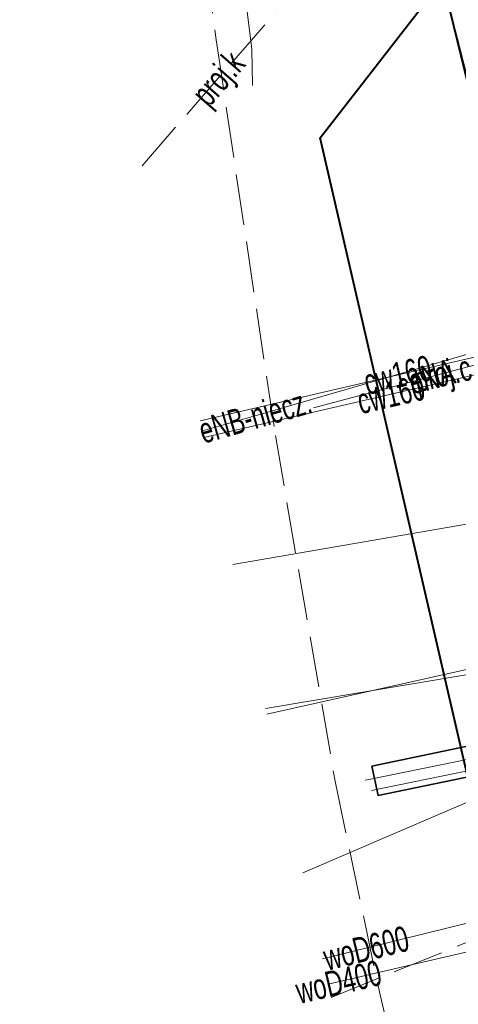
# Model space of a CAD drawing. Header units: metres. Extents: x 6567444 to 13135881, y 5574237 to 11149086.
# Tile 36 of 191: x 6567795 to 6567808, y 5574503 to 5574532. Entities that reach past the tile are written whole.
import ezdxf
from ezdxf.enums import TextEntityAlignment as Align

# ---------------------------------------------------------------- set-up
doc = ezdxf.new("R2010")
doc.units = ezdxf.units.M
doc.linetypes.add('L_0_03', pattern=[1, 0.5, -0.5])
doc.linetypes.add('L_0_06', pattern=[2, 1.5, -0.5])
for name, color, linetype, lineweight in [('EGB_DzialkaEwidencyjna', 7, 'Continuous', 18), ('EGB_Klasouzytek', 92, 'Continuous', 18), ('EGB_KonturUzytkuGruntowego', 92, 'Continuous', 18), ('GES_PrzewodCieplowniczy', 212, 'Continuous', 18), ('GES_PrzewodCieplowniczy_Projektowany', 7, 'Continuous', 18), ('GES_PrzewodElektroenergetyczny', 1, 'Continuous', 18), ('GES_PrzewodKanalizacyjny', 36, 'Continuous', 18), ('GES_PrzewodKanalizacyjny_Projektowany', 7, 'Continuous', 18), ('GES_PrzewodTelekomunikacyjny', 30, 'Continuous', 18), ('GES_PrzewodWodociagowy', 5, 'Continuous', 18), ('GES_UrzadzeniaTowarzyszczaceLiniowe', 7, 'Continuous', 18), ('MP_LINIE_REGULAC', 135, 'Continuous', 40), ('OT_Komunikacja', 7, 'Continuous', 18)]:
    doc.layers.add(name, color=color, linetype=linetype, lineweight=lineweight)
doc.styles.get("Standard").update_dxf_attribs({"font": 'arial.ttf'})

# ---------------------------------------------------------------- blocks, each defined once
blk = doc.blocks.new('_MDCP')
at = {"layer": 'EGB_DzialkaEwidencyjna', "linetype": 'CONTINUOUS', "lineweight": 18}
for p, q in [((6567810.34, 5574548.58), (6567811.96, 5574548.85)), ((6567811.96, 5574548.85), (6567810.66, 5574545.93)), ((6567809.02, 5574546.47), (6567810.34, 5574548.58)), ((6567805.83, 5574540.63), (6567809.02, 5574546.47)), ((6567810.66, 5574545.93), (6567809.64, 5574533.63)), ((6567812.91, 5574512.76), (6567805.83, 5574540.63)), ((6567809.64, 5574533.63), (6567812.91, 5574512.76))]:
    blk.add_line(p, q, dxfattribs=at)
at = {"layer": 'EGB_DzialkaEwidencyjna', "linetype": 'Continuous', "lineweight": 18}
blk.add_line((6567805.892, 5574540.388), (6567812.848, 5574513.002), dxfattribs=at)
at = {"layer": 'EGB_Klasouzytek', "lineweight": 18}
blk.add_lwpolyline([(6567799.496, 5574570.502), (6567805.83, 5574540.63), (6567812.91, 5574512.76), (6567813.39, 5574510.85), (6567815.07, 5574503.11), (6567824.54, 5574464.39), (6567837.97, 5574408.39), (6567843.288, 5574339.737)], dxfattribs=at)
blk.add_lwpolyline([(6567809.64, 5574533.63), (6567812.91, 5574512.76), (6567805.83, 5574540.63), (6567809.02, 5574546.47), (6567810.34, 5574548.58), (6567811.96, 5574548.85), (6567810.66, 5574545.93)], close=True, dxfattribs=at)
at = {"layer": 'EGB_KonturUzytkuGruntowego', "linetype": 'L_0_03', "lineweight": 18}
blk.add_lwpolyline([(6567799.496, 5574570.502), (6567805.83, 5574540.63), (6567812.91, 5574512.76), (6567813.39, 5574510.85), (6567815.07, 5574503.11), (6567824.54, 5574464.39), (6567837.97, 5574408.39), (6567840.22, 5574379.37), (6567843.288, 5574339.738)], dxfattribs=at)
at = {"layer": 'EGB_KonturUzytkuGruntowego', "linetype": 'L_0_03', "lineweight": 18, "flags": 128}
blk.add_lwpolyline([(6567812.91, 5574512.76), (6567805.83, 5574540.63), (6567809.02, 5574546.47), (6567810.34, 5574548.58), (6567811.96, 5574548.85), (6567810.66, 5574545.93), (6567809.64, 5574533.63)], close=True, dxfattribs=at)
at = {"layer": 'GES_PrzewodCieplowniczy', "color": 212, "linetype": 'Continuous', "lineweight": 18}
for points in [[(6567835.68, 5574515.72), (6567834.68, 5574515.5), (6567833.79, 5574515.41), (6567833.51, 5574516.35), (6567832.44, 5574522.19), (6567832.16, 5574523.72), (6567831.79, 5574526.04), (6567831.58, 5574526.96), (6567831.47, 5574527.08), (6567831.3, 5574527.11), (6567830.49, 5574526.95), (6567828.78, 5574526.59), (6567826.68, 5574526.13), (6567800.624, 5574520.082)], [(6567800.736, 5574519.589), (6567826.76, 5574525.61), (6567828.62, 5574526.02), (6567830.22, 5574526.41), (6567830.96, 5574526.58), (6567831.1, 5574526.54), (6567831.21, 5574526.4), (6567831.36, 5574525.68), (6567831.69, 5574523.66), (6567831.83, 5574522.89), (6567831.99, 5574522.12), (6567833.18, 5574515.78), (6567833.4, 5574514.91), (6567834.33, 5574514.98), (6567835.15, 5574515.17), (6567836.07, 5574515.32)]]:
    blk.add_lwpolyline(points, dxfattribs=at)
at = {"layer": 'GES_PrzewodElektroenergetyczny', "color": 1, "linetype": 'Continuous', "lineweight": 18}
for points in [[(6567873.65, 5574564.68), (6567858.185, 5574560.669), (6567842.81, 5574557.22), (6567841.652, 5574557.736), (6567838.02, 5574560.82), (6567836.97, 5574561.34), (6567827.408, 5574559.513), (6567825.24, 5574559.375), (6567823.842, 5574558.387), (6567822.303, 5574556.767), (6567821.25, 5574553.7), (6567820.388, 5574552.522), (6567818.508, 5574550.958), (6567817.589, 5574547.746), (6567816.52, 5574541.4), (6567814.783, 5574530.308), (6567815.18, 5574526.62), (6567815.46, 5574522.32), (6567816.83, 5574517.28), (6567816.455, 5574514.619), (6567815.516, 5574513.797), (6567802.55, 5574511.616)], [(6567873.65, 5574564.68), (6567858.185, 5574560.669), (6567842.81, 5574557.22), (6567841.652, 5574557.736), (6567838.02, 5574560.82), (6567836.97, 5574561.34), (6567827.408, 5574559.513), (6567825.24, 5574559.375), (6567823.842, 5574558.387), (6567822.303, 5574556.767), (6567821.25, 5574553.7), (6567820.388, 5574552.522), (6567818.508, 5574550.958), (6567817.589, 5574547.746), (6567816.52, 5574541.4), (6567814.783, 5574530.308), (6567815.18, 5574526.62), (6567815.46, 5574522.32), (6567816.83, 5574517.28), (6567816.455, 5574514.619), (6567815.516, 5574513.797), (6567802.55, 5574511.616)], [(6567800.692, 5574519.783), (6567802.691, 5574520.352), (6567810.825, 5574522.717), (6567810.186, 5574524.89), (6567809.445, 5574530.757), (6567809.707, 5574533.18), (6567810.517, 5574534.255), (6567811.265, 5574536.072), (6567818.154, 5574554.51), (6567823.868, 5574558.864), (6567825.744, 5574560.817), (6567824.722, 5574567.97), (6567816.288, 5574566.225), (6567812.943, 5574566.807), (6567806.543, 5574571.827)], [(6567806.525, 5574571.824), (6567812.913, 5574566.813), (6567816.258, 5574566.232), (6567824.701, 5574567.978), (6567824.712, 5574567.844), (6567825.715, 5574560.823), (6567823.839, 5574558.871), (6567818.124, 5574554.515), (6567817.484, 5574552.804), (6567817.454, 5574552.724), (6567811.233, 5574536.077), (6567810.486, 5574534.259), (6567809.675, 5574533.185), (6567809.413, 5574530.761), (6567810.153, 5574524.894), (6567810.792, 5574522.721), (6567810.901, 5574522.304), (6567813.402, 5574512.663), (6567813.006, 5574512.003), (6567811.262, 5574510.689), (6567805.592, 5574509.535), (6567805.478, 5574509.512)], [(6567799.244, 5574570.454), (6567799.692, 5574568.074), (6567801.195, 5574566.414), (6567800.221, 5574552.715), (6567799.94, 5574548.764), (6567802.143, 5574531.01), (6567802.165, 5574529.946)]]:
    blk.add_lwpolyline(points, dxfattribs=at)
at = {"layer": 'GES_PrzewodElektroenergetyczny', "color": 1, "linetype": 'Continuous', "lineweight": 18, "flags": 128}
for points in [[(6567838.664, 5574557.463), (6567825.286, 5574554.465), (6567821.836, 5574553.69), (6567821.707, 5574552.996), (6567821.696, 5574552.936), (6567820.074, 5574544.186), (6567818.966, 5574530.39), (6567820.156, 5574520.342), (6567819.55, 5574515.238), (6567813.369, 5574511.714), (6567813.279, 5574511.663), (6567812.705, 5574511.261), (6567811.464, 5574510.392), (6567805.665, 5574509.205)], [(6567810.901, 5574522.304), (6567803.964, 5574520.462)]]:
    blk.add_lwpolyline(points, dxfattribs=at)
at = {"layer": 'GES_PrzewodKanalizacyjny', "color": 36, "linetype": 'Continuous', "lineweight": 18}
blk.add_lwpolyline([(6567835.18, 5574505.71), (6567834.38, 5574509.4), (6567832, 5574510.49), (6567820.46, 5574511.55), (6567810.4, 5574509.69), (6567803.648, 5574506.79)], dxfattribs=at)
at = {"layer": 'GES_PrzewodKanalizacyjny_Projektowany', "color": 36, "linetype": 'L_0_06', "lineweight": 18}
for points in [[(6567798.917, 5574527.584), (6567807.27, 5574537.16)], [(6567804.483, 5574503.119), (6567818.14, 5574508.67)]]:
    blk.add_lwpolyline(points, dxfattribs=at)
at = {"layer": 'GES_PrzewodTelekomunikacyjny', "color": 30, "linetype": 'Continuous', "lineweight": 18}
blk.add_lwpolyline([(6567801.587, 5574515.85), (6567814.767, 5574518.127), (6567814.977, 5574518.164)], dxfattribs=at)
at = {"layer": 'GES_PrzewodWodociagowy', "color": 5, "linetype": 'Continuous', "lineweight": 18}
for points in [[(6567933.69, 5574572.61), (6567933.06, 5574572.59), (6567924.48, 5574571.48), (6567923.42, 5574572.32), (6567920.04, 5574574.98), (6567915.01, 5574574.28), (6567879.77, 5574567.11), (6567879.07, 5574566.99), (6567878.14, 5574565.37), (6567860.87, 5574560.66), (6567855.39, 5574559.03), (6567839.4, 5574555.34), (6567836.94, 5574551.59), (6567834.92, 5574548.08), (6567832.61, 5574544.04), (6567830.53, 5574540.71), (6567827.89, 5574537.03), (6567830.01, 5574517.51), (6567828.46, 5574517.24), (6567802.588, 5574511.449)], [(6567804.224, 5574504.256), (6567820.64, 5574508.31)], [(6567820.816, 5574507.33), (6567804.394, 5574503.509)]]:
    blk.add_lwpolyline(points, dxfattribs=at)
at = {"layer": 'GES_UrzadzeniaTowarzyszczaceLiniowe', "color": 7, "linetype": 'Continuous', "lineweight": 35, "flags": 128}
blk.add_lwpolyline([(6567805.678, 5574509.924), (6567810.974, 5574511.03), (6567811.212, 5574510.164), (6567805.861, 5574509.063), (6567805.678, 5574509.924)], dxfattribs=at)
at = {"layer": 'MP_LINIE_REGULAC', "linetype": 'Continuous'}
for points in [[(6567936.85, 5574576.14), (6567822.725, 5574553.2), (6567807.758, 5574533.041), (6567819.961, 5574483.091), (6567828.37, 5574448.208)], [(6567809.616, 5574504.76), (6567804.161, 5574528.403), (6567807.758, 5574533.041)]]:
    blk.add_lwpolyline(points, dxfattribs=at)
at = {"layer": 'OT_Komunikacja', "color": 7, "linetype": 'L_0_06', "lineweight": 18}
blk.add_lwpolyline([(6567795.319, 5574569.716), (6567796.473, 5574568.245), (6567799.129, 5574550.738), (6567799.06, 5574550.553), (6567798.843, 5574549.3), (6567798.778, 5574548.237), (6567799.488, 5574543.471), (6567801.098, 5574531.285), (6567802.839, 5574519.644), (6567804.604, 5574509.432), (6567805.918, 5574503.198), (6567807.719, 5574495.774)], dxfattribs=at)
at = {"layer": 'GES_PrzewodCieplowniczy', "color": 212, "lineweight": 15, "width": 0.66}
for rotation, p in [(-346.9, (6567806.435, 5574521.431)), (-347, (6567806.239, 5574520.862))]:
    blk.add_text('cw160', height=0.75, rotation=rotation, dxfattribs=at).set_placement(p, align=Align.MIDDLE_CENTER)
at = {"layer": 'GES_PrzewodCieplowniczy_Projektowany', "color": 212, "lineweight": 15, "width": 0.66}
blk.add_text('proj.c', height=0.75, rotation=-346.9, dxfattribs=at).set_placement((6567807.754, 5574521.471), align=Align.MIDDLE_CENTER)
at = {"layer": 'GES_PrzewodElektroenergetyczny', "color": 1, "lineweight": 15, "width": 0.66}
for s, rotation, p in [('eNA', -345.1, (6567807.433, 5574521.383)), ('eNB-niecz.', -344.1, (6567802.245, 5574520.225))]:
    blk.add_text(s, height=0.75, rotation=rotation, dxfattribs=at).set_placement(p, align=Align.MIDDLE_CENTER)
at = {"layer": 'GES_PrzewodKanalizacyjny_Projektowany', "color": 36, "lineweight": 15, "width": 0.66}
blk.add_text('proj.k', height=0.75, rotation=-311.1, dxfattribs=at).set_placement((6567801.155, 5574530.15), align=Align.MIDDLE_CENTER)
at = {"layer": 'GES_PrzewodWodociagowy', "color": 5, "lineweight": 15, "width": 0.66}
for s, rotation, p in [('woD600', -346.1, (6567805.509, 5574504.573)), ('woD400', -346.9, (6567804.696, 5574503.579))]:
    blk.add_text(s, height=0.75, rotation=rotation, dxfattribs=at).set_placement(p, align=Align.MIDDLE_CENTER)
blk = doc.blocks.new('GE.I.6640.1.468.2024_MDCP_dodatkowe pomiary_12.03.2026')
at = {"layer": 'EGB_DzialkaEwidencyjna', "linetype": 'CONTINUOUS', "lineweight": 18}
for p, q in [((6567810.34, 5574548.58), (6567811.96, 5574548.85)), ((6567811.96, 5574548.85), (6567810.66, 5574545.93)), ((6567809.02, 5574546.47), (6567810.34, 5574548.58)), ((6567805.83, 5574540.63), (6567809.02, 5574546.47)), ((6567810.66, 5574545.93), (6567809.64, 5574533.63)), ((6567812.91, 5574512.76), (6567805.83, 5574540.63)), ((6567809.64, 5574533.63), (6567812.91, 5574512.76))]:
    blk.add_line(p, q, dxfattribs=at)
at = {"layer": 'EGB_DzialkaEwidencyjna', "linetype": 'Continuous', "lineweight": 18}
blk.add_line((6567805.892, 5574540.388), (6567812.848, 5574513.002), dxfattribs=at)
at = {"layer": 'EGB_Klasouzytek', "lineweight": 18}
blk.add_lwpolyline([(6567799.496, 5574570.502), (6567805.83, 5574540.63), (6567812.91, 5574512.76), (6567813.39, 5574510.85), (6567815.07, 5574503.11), (6567824.54, 5574464.39), (6567837.97, 5574408.39), (6567843.288, 5574339.737)], dxfattribs=at)
blk.add_lwpolyline([(6567809.64, 5574533.63), (6567812.91, 5574512.76), (6567805.83, 5574540.63), (6567809.02, 5574546.47), (6567810.34, 5574548.58), (6567811.96, 5574548.85), (6567810.66, 5574545.93)], close=True, dxfattribs=at)
at = {"layer": 'EGB_KonturUzytkuGruntowego', "linetype": 'L_0_03', "lineweight": 18}
blk.add_lwpolyline([(6567799.496, 5574570.502), (6567805.83, 5574540.63), (6567812.91, 5574512.76), (6567813.39, 5574510.85), (6567815.07, 5574503.11), (6567824.54, 5574464.39), (6567837.97, 5574408.39), (6567840.22, 5574379.37), (6567843.288, 5574339.738)], dxfattribs=at)
at = {"layer": 'EGB_KonturUzytkuGruntowego', "linetype": 'L_0_03', "lineweight": 18, "flags": 128}
blk.add_lwpolyline([(6567812.91, 5574512.76), (6567805.83, 5574540.63), (6567809.02, 5574546.47), (6567810.34, 5574548.58), (6567811.96, 5574548.85), (6567810.66, 5574545.93), (6567809.64, 5574533.63)], close=True, dxfattribs=at)
at = {"layer": 'GES_PrzewodCieplowniczy', "color": 212, "linetype": 'Continuous', "lineweight": 18}
for points in [[(6567835.68, 5574515.72), (6567834.68, 5574515.5), (6567833.79, 5574515.41), (6567833.51, 5574516.35), (6567832.44, 5574522.19), (6567832.16, 5574523.72), (6567831.79, 5574526.04), (6567831.58, 5574526.96), (6567831.47, 5574527.08), (6567831.3, 5574527.11), (6567830.49, 5574526.95), (6567828.78, 5574526.59), (6567826.68, 5574526.13), (6567800.624, 5574520.082)], [(6567800.736, 5574519.589), (6567826.76, 5574525.61), (6567828.62, 5574526.02), (6567830.22, 5574526.41), (6567830.96, 5574526.58), (6567831.1, 5574526.54), (6567831.21, 5574526.4), (6567831.36, 5574525.68), (6567831.69, 5574523.66), (6567831.83, 5574522.89), (6567831.99, 5574522.12), (6567833.18, 5574515.78), (6567833.4, 5574514.91), (6567834.33, 5574514.98), (6567835.15, 5574515.17), (6567836.07, 5574515.32)]]:
    blk.add_lwpolyline(points, dxfattribs=at)
at = {"layer": 'GES_PrzewodElektroenergetyczny', "color": 1, "linetype": 'Continuous', "lineweight": 18}
for points in [[(6567873.65, 5574564.68), (6567858.185, 5574560.669), (6567842.81, 5574557.22), (6567841.652, 5574557.736), (6567838.02, 5574560.82), (6567836.97, 5574561.34), (6567827.408, 5574559.513), (6567825.24, 5574559.375), (6567823.842, 5574558.387), (6567822.303, 5574556.767), (6567821.25, 5574553.7), (6567820.388, 5574552.522), (6567818.508, 5574550.958), (6567817.589, 5574547.746), (6567816.52, 5574541.4), (6567814.783, 5574530.308), (6567815.18, 5574526.62), (6567815.46, 5574522.32), (6567816.83, 5574517.28), (6567816.455, 5574514.619), (6567815.516, 5574513.797), (6567802.55, 5574511.616)], [(6567873.65, 5574564.68), (6567858.185, 5574560.669), (6567842.81, 5574557.22), (6567841.652, 5574557.736), (6567838.02, 5574560.82), (6567836.97, 5574561.34), (6567827.408, 5574559.513), (6567825.24, 5574559.375), (6567823.842, 5574558.387), (6567822.303, 5574556.767), (6567821.25, 5574553.7), (6567820.388, 5574552.522), (6567818.508, 5574550.958), (6567817.589, 5574547.746), (6567816.52, 5574541.4), (6567814.783, 5574530.308), (6567815.18, 5574526.62), (6567815.46, 5574522.32), (6567816.83, 5574517.28), (6567816.455, 5574514.619), (6567815.516, 5574513.797), (6567802.55, 5574511.616)], [(6567800.692, 5574519.783), (6567802.691, 5574520.352), (6567810.825, 5574522.717), (6567810.186, 5574524.89), (6567809.445, 5574530.757), (6567809.707, 5574533.18), (6567810.517, 5574534.255), (6567811.265, 5574536.072), (6567818.154, 5574554.51), (6567823.868, 5574558.864), (6567825.744, 5574560.817), (6567824.722, 5574567.97), (6567816.288, 5574566.225), (6567812.943, 5574566.807), (6567806.543, 5574571.827)], [(6567806.525, 5574571.824), (6567812.913, 5574566.813), (6567816.258, 5574566.232), (6567824.701, 5574567.978), (6567824.712, 5574567.844), (6567825.715, 5574560.823), (6567823.839, 5574558.871), (6567818.124, 5574554.515), (6567817.484, 5574552.804), (6567817.454, 5574552.724), (6567811.233, 5574536.077), (6567810.486, 5574534.259), (6567809.675, 5574533.185), (6567809.413, 5574530.761), (6567810.153, 5574524.894), (6567810.792, 5574522.721), (6567810.901, 5574522.304), (6567813.402, 5574512.663), (6567813.006, 5574512.003), (6567811.262, 5574510.689), (6567805.592, 5574509.535), (6567805.478, 5574509.512)], [(6567799.244, 5574570.454), (6567799.692, 5574568.074), (6567801.195, 5574566.414), (6567800.221, 5574552.715), (6567799.94, 5574548.764), (6567802.143, 5574531.01), (6567802.165, 5574529.946)]]:
    blk.add_lwpolyline(points, dxfattribs=at)
at = {"layer": 'GES_PrzewodElektroenergetyczny', "color": 1, "linetype": 'Continuous', "lineweight": 18, "flags": 128}
for points in [[(6567838.664, 5574557.463), (6567825.286, 5574554.465), (6567821.836, 5574553.69), (6567821.707, 5574552.996), (6567821.696, 5574552.936), (6567820.074, 5574544.186), (6567818.966, 5574530.39), (6567820.156, 5574520.342), (6567819.55, 5574515.238), (6567813.369, 5574511.714), (6567813.279, 5574511.663), (6567812.705, 5574511.261), (6567811.464, 5574510.392), (6567805.665, 5574509.205)], [(6567810.901, 5574522.304), (6567803.964, 5574520.462)]]:
    blk.add_lwpolyline(points, dxfattribs=at)
at = {"layer": 'GES_PrzewodKanalizacyjny', "color": 36, "linetype": 'Continuous', "lineweight": 18}
blk.add_lwpolyline([(6567835.18, 5574505.71), (6567834.38, 5574509.4), (6567832, 5574510.49), (6567820.46, 5574511.55), (6567810.4, 5574509.69), (6567803.648, 5574506.79)], dxfattribs=at)
at = {"layer": 'GES_PrzewodKanalizacyjny_Projektowany', "color": 36, "linetype": 'L_0_06', "lineweight": 18}
for points in [[(6567798.917, 5574527.584), (6567807.27, 5574537.16)], [(6567804.483, 5574503.119), (6567818.14, 5574508.67)]]:
    blk.add_lwpolyline(points, dxfattribs=at)
at = {"layer": 'GES_PrzewodTelekomunikacyjny', "color": 30, "linetype": 'Continuous', "lineweight": 18}
blk.add_lwpolyline([(6567801.587, 5574515.85), (6567814.767, 5574518.127), (6567814.977, 5574518.164)], dxfattribs=at)
at = {"layer": 'GES_PrzewodWodociagowy', "color": 5, "linetype": 'Continuous', "lineweight": 18}
for points in [[(6567933.69, 5574572.61), (6567933.06, 5574572.59), (6567924.48, 5574571.48), (6567923.42, 5574572.32), (6567920.04, 5574574.98), (6567915.01, 5574574.28), (6567879.77, 5574567.11), (6567879.07, 5574566.99), (6567878.14, 5574565.37), (6567860.87, 5574560.66), (6567855.39, 5574559.03), (6567839.4, 5574555.34), (6567836.94, 5574551.59), (6567834.92, 5574548.08), (6567832.61, 5574544.04), (6567830.53, 5574540.71), (6567827.89, 5574537.03), (6567830.01, 5574517.51), (6567828.46, 5574517.24), (6567802.588, 5574511.449)], [(6567804.224, 5574504.256), (6567820.64, 5574508.31)], [(6567820.816, 5574507.33), (6567804.394, 5574503.509)]]:
    blk.add_lwpolyline(points, dxfattribs=at)
at = {"layer": 'GES_UrzadzeniaTowarzyszczaceLiniowe', "color": 7, "linetype": 'Continuous', "lineweight": 35, "flags": 128}
blk.add_lwpolyline([(6567805.678, 5574509.924), (6567810.974, 5574511.03), (6567811.212, 5574510.164), (6567805.861, 5574509.063), (6567805.678, 5574509.924)], dxfattribs=at)
at = {"layer": 'MP_LINIE_REGULAC', "linetype": 'Continuous'}
for points in [[(6567936.85, 5574576.14), (6567822.725, 5574553.2), (6567807.758, 5574533.041), (6567819.961, 5574483.091), (6567828.37, 5574448.208)], [(6567809.616, 5574504.76), (6567804.161, 5574528.403), (6567807.758, 5574533.041)]]:
    blk.add_lwpolyline(points, dxfattribs=at)
at = {"layer": 'OT_Komunikacja', "color": 7, "linetype": 'L_0_06', "lineweight": 18}
blk.add_lwpolyline([(6567795.319, 5574569.716), (6567796.473, 5574568.245), (6567799.129, 5574550.738), (6567799.06, 5574550.553), (6567798.843, 5574549.3), (6567798.778, 5574548.237), (6567799.488, 5574543.471), (6567801.098, 5574531.285), (6567802.839, 5574519.644), (6567804.604, 5574509.432), (6567805.918, 5574503.198), (6567807.719, 5574495.774)], dxfattribs=at)
at = {"layer": 'GES_PrzewodCieplowniczy', "color": 212, "lineweight": 15, "width": 0.66}
for rotation, p in [(-346.9, (6567806.435, 5574521.431)), (-347, (6567806.239, 5574520.862))]:
    blk.add_text('cw160', height=0.75, rotation=rotation, dxfattribs=at).set_placement(p, align=Align.MIDDLE_CENTER)
at = {"layer": 'GES_PrzewodCieplowniczy_Projektowany', "color": 212, "lineweight": 15, "width": 0.66}
blk.add_text('proj.c', height=0.75, rotation=-346.9, dxfattribs=at).set_placement((6567807.754, 5574521.471), align=Align.MIDDLE_CENTER)
at = {"layer": 'GES_PrzewodElektroenergetyczny', "color": 1, "lineweight": 15, "width": 0.66}
for s, rotation, p in [('eNA', -345.1, (6567807.433, 5574521.383)), ('eNB-niecz.', -344.1, (6567802.245, 5574520.225))]:
    blk.add_text(s, height=0.75, rotation=rotation, dxfattribs=at).set_placement(p, align=Align.MIDDLE_CENTER)
at = {"layer": 'GES_PrzewodKanalizacyjny_Projektowany', "color": 36, "lineweight": 15, "width": 0.66}
blk.add_text('proj.k', height=0.75, rotation=-311.1, dxfattribs=at).set_placement((6567801.155, 5574530.15), align=Align.MIDDLE_CENTER)
at = {"layer": 'GES_PrzewodWodociagowy', "color": 5, "lineweight": 15, "width": 0.66}
for s, rotation, p in [('woD600', -346.1, (6567805.509, 5574504.573)), ('woD400', -346.9, (6567804.696, 5574503.579))]:
    blk.add_text(s, height=0.75, rotation=rotation, dxfattribs=at).set_placement(p, align=Align.MIDDLE_CENTER)

msp = doc.modelspace()

# ---------------------------------------------------------------- block references
at = {"layer": 'Defpoints'}
msp.add_blockref('GE.I.6640.1.468.2024_MDCP_dodatkowe pomiary_12.03.2026', (0, 0), dxfattribs=at)

# ---------------------------------------------------------------- next in the draw order: block references
msp.add_blockref('_MDCP', (0, 0))

doc.saveas('drawing.dxf')
